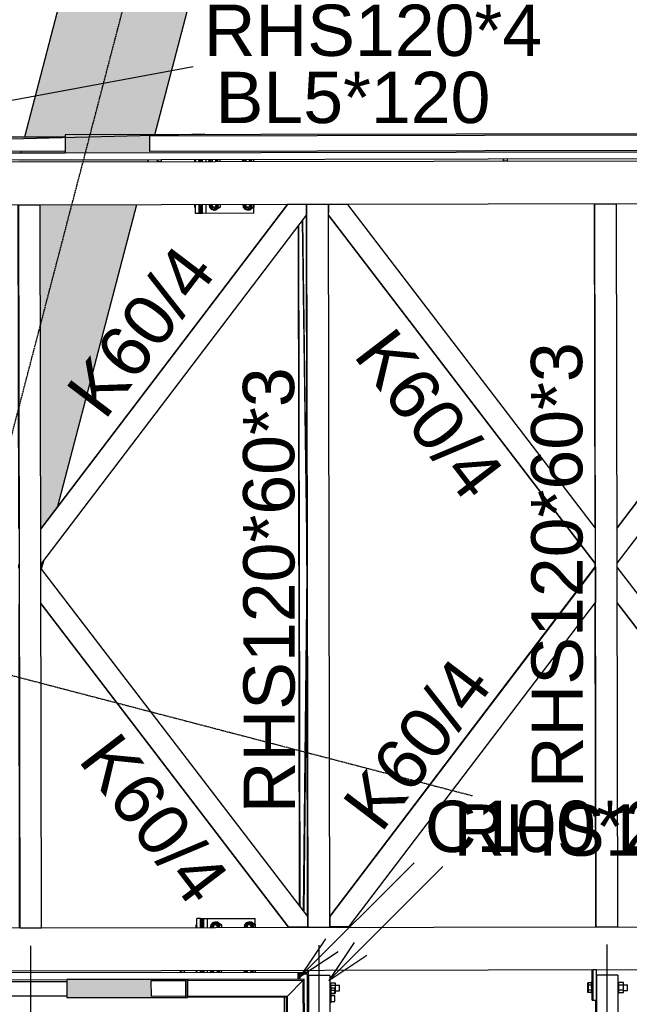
# Model space of a CAD drawing. Header units: millimetres. Extents: x -32861 to 254386, y 0 to 15445.
# Tile 42 of 67: x 149871 to 151575, y 6029 to 8780. Entities that reach past the tile are written whole.
import ezdxf

# ---------------------------------------------------------------- set-up
doc = ezdxf.new("R2010")
doc.units = ezdxf.units.MM
doc.linetypes.add('DXK_LINE_DOT3', pattern=[5.9187, 2.979, -0.9799, 0.9799, -0.9799])
doc.styles.add('Arial', font='ARIAL.TTF', dxfattribs={"height": 0.2})
doc.styles.add('Arial Narrow', font='ARIALN.TTF', dxfattribs={"height": 0.2})

# ---------------------------------------------------------------- blocks, each defined once
blk = doc.blocks.new('Part-105382 - 21672')
at = {"color": 7}
for p, q in [((150320.8, 6118.9), (150320.8, 6123.9)), ((150322.3, 6123.9), (150332.3, 6123.9)), ((150322.3, 6118.9), (150322.3, 6123.9)), ((150332.3, 6118.9), (150332.3, 6123.9))]:
    blk.add_line(p, q, dxfattribs=at)
blk = doc.blocks.new('Bolt-67664 - 21672')
at = {"color": 7}
for p, q in [((151458.8, 6082.9), (151458.9, 6089.8)), ((151458.8, 6069), (151458.8, 6082.9)), ((151469.7, 6089.8), (151458.9, 6089.8)), ((151458.9, 6089.8), (151459.1, 6082.9)), ((151459.1, 6082.9), (151459.5, 6082.9)), ((151459.1, 6082.9), (151459.1, 6069)), ((151459.5, 6082.9), (151459.7, 6089.8)), ((151459.6, 6069), (151459.5, 6082.9)), ((151459.7, 6089.8), (151459.8, 6082.9)), ((151469.8, 6082.9), (151459.8, 6082.9)), ((151459.8, 6082.9), (151459.9, 6069)), ((151468.9, 6089.8), (151468.9, 6091)), ((151468.9, 6091), (151469, 6089.8)), ((151472.7, 6091), (151468.9, 6091)), ((151469.6, 6089.8), (151469.7, 6091)), ((151469.7, 6091), (151469.8, 6089)), ((151469.8, 6082.9), (151469.7, 6089.8)), ((151469.8, 6089), (151469.9, 6083.5)), ((151469.9, 6069.1), (151469.8, 6082.9)), ((151469.9, 6083.5), (151469.9, 6076)), ((151471.8, 6092.7), (151471.9, 6094.8)), ((151471.8, 6091), (151471.8, 6092.7)), ((151471.9, 6094.8), (151471.9, 6095.5)), ((151471.9, 6095.5), (151471.9, 6094.8)), ((151471.9, 6094.8), (151472, 6092.7)), ((151472, 6092.7), (151472, 6091)), ((151472.6, 6094.8), (151472.7, 6095.5)), ((151472.6, 6092.7), (151472.6, 6094.8)), ((151472.6, 6091), (151472.6, 6092.7)), ((151472.7, 6095.5), (151472.7, 6094.8)), ((151472.7, 6094.8), (151472.8, 6092.7)), ((151472.8, 6089), (151472.7, 6091)), ((151472.8, 6092.7), (151472.8, 6089.6)), ((151472.8, 6089.6), (151472.8, 6087.2)), ((151472.9, 6083.5), (151472.8, 6089)), ((151472.9, 6076), (151472.9, 6083.5)), ((151543, 6091.1), (151545.7, 6091.1)), ((151545.8, 6089.1), (151545.7, 6091.1)), ((151558.7, 6090), (151545.7, 6090)), ((151545.8, 6083.6), (151545.8, 6089.1)), ((151545.9, 6076.1), (151545.8, 6083.6)), ((151558.8, 6083.1), (151545.8, 6083.1)), ((151558.8, 6083.1), (151558.7, 6090)), ((151558.8, 6084.2), (151569.7, 6084.2)), ((151558.9, 6069.2), (151558.8, 6083.1)), ((151569.7, 6083.1), (151569.7, 6084.2)), ((151569.8, 6080.2), (151569.7, 6083.1)), ((151569.8, 6076.2), (151569.8, 6080.2)), ((151459, 6062.1), (151458.8, 6069)), ((151459.1, 6069), (151459, 6062.1)), ((151459.7, 6062.1), (151459, 6062.1)), ((151459.1, 6069), (151459.6, 6069)), ((151459.7, 6062.1), (151459.6, 6069)), ((151459.9, 6069), (151459.7, 6062.1)), ((151469.7, 6062.1), (151459.7, 6062.1)), ((151469.9, 6069.1), (151459.9, 6069)), ((151469, 6061), (151468.9, 6062.1)), ((151469, 6061), (151469, 6062.1)), ((151469, 6061), (151469.7, 6061)), ((151469.7, 6062.1), (151469.9, 6069.1)), ((151469.8, 6063), (151469.7, 6061)), ((151469.7, 6061), (151469.7, 6062.1)), ((151469.7, 6061), (151472.7, 6061)), ((151469.9, 6068.5), (151469.8, 6063)), ((151469.9, 6076), (151469.9, 6068.5)), ((151471.9, 6059.3), (151471.9, 6061)), ((151471.9, 6057.2), (151471.9, 6059.3)), ((151472, 6056.5), (151471.9, 6057.2)), ((151472.1, 6059.3), (151472, 6057.2)), ((151472, 6057.2), (151472, 6056.5)), ((151472.1, 6061), (151472.1, 6059.3)), ((151472.6, 6059.3), (151472.6, 6061)), ((151472.7, 6057.2), (151472.6, 6059.3)), ((151472.7, 6061), (151472.8, 6063)), ((151472.8, 6057.2), (151472.7, 6056.5)), ((151472.7, 6056.5), (151472.7, 6057.2)), ((151472.8, 6063), (151472.9, 6068.5)), ((151472.8, 6064.8), (151472.8, 6062.4)), ((151472.8, 6062.4), (151472.8, 6059.3)), ((151472.8, 6059.3), (151472.8, 6057.2)), ((151472.9, 6068.5), (151472.9, 6076)), ((151543.1, 6061.1), (151545.7, 6061.1)), ((151545.7, 6061.1), (151545.8, 6063.1)), ((151545.8, 6063.1), (151545.9, 6068.6)), ((151545.8, 6062.3), (151558.7, 6062.3)), ((151545.9, 6068.6), (151545.9, 6076.1)), ((151558.9, 6069.2), (151545.9, 6069.2)), ((151558.7, 6062.3), (151558.9, 6069.2)), ((151558.8, 6068.2), (151569.7, 6068.2)), ((151569.7, 6068.2), (151569.8, 6069.3)), ((151569.8, 6072.2), (151569.8, 6076.2)), ((151569.8, 6069.3), (151569.8, 6072.2))]:
    blk.add_line(p, q, dxfattribs=at)
blk = doc.blocks.new('Part-68394 - 21672')
at = {"color": 7}
for p, q in [((151223.2, 8385.5), (151223.1, 8390.5)), ((151224.7, 8385.5), (151224.7, 8390.5)), ((151234.7, 8385.6), (151234.7, 8390.6)), ((151224.7, 8385.5), (151234.7, 8385.6))]:
    blk.add_line(p, q, dxfattribs=at)
blk = doc.blocks.new('Part-23966 - 21672')
at = {"color": 7}
for p, q in [((150383.4, 6244), (150383.3, 6269)), ((150383.3, 6269), (150386.4, 6269)), ((150386.5, 6244), (150386.4, 6269)), ((150383.6, 6119), (150383.6, 6124)), ((150386.7, 6119), (150386.7, 6124))]:
    blk.add_line(p, q, dxfattribs=at)
blk = doc.blocks.new('Part-21814 - 21672')
at = {"color": 7}
for p, q in [((150650.1, 8263.5), (150650.1, 8264.5)), ((150651.1, 8263.5), (150651.1, 8264.5)), ((150653.7, 6304.2), (150650.2, 8204.8)), ((150654.8, 6302.8), (150651.2, 8206.1)), ((150653.8, 6244.5), (150653.8, 6245.5)), ((150654.9, 6244.5), (150654.9, 6245.5))]:
    blk.add_line(p, q, dxfattribs=at)
blk = doc.blocks.new('Part-24101 - 21672')
at = {"color": 7}
for p, q in [((150376.3, 8384), (150376.3, 8389)), ((150379.4, 8384), (150379.4, 8389)), ((150376.5, 8239), (150376.5, 8264)), ((150379.6, 8239), (150379.6, 8264)), ((150379.6, 8239), (150376.5, 8239))]:
    blk.add_line(p, q, dxfattribs=at)
blk = doc.blocks.new('Part-23961 - 21672')
at = {"color": 7}
for p, q in [((150379.4, 8384), (150379.4, 8389)), ((150382.5, 8384), (150382.5, 8389)), ((150379.6, 8239), (150379.6, 8264)), ((150382.7, 8239), (150382.7, 8264)), ((150382.7, 8239), (150379.6, 8239))]:
    blk.add_line(p, q, dxfattribs=at)
blk = doc.blocks.new('Part-23570 - 21672')
at = {"color": 7}
for p, q in [((150661.4, 8263.5), (150661.4, 8264.5)), ((150661.8, 8263.5), (150661.8, 8264.5)), ((150674.4, 7274.8), (150661.4, 8219.5)), ((150674.2, 7362.6), (150662.4, 8220.9)), ((150674.4, 7274.8), (150674.2, 7362.6))]:
    blk.add_line(p, q, dxfattribs=at)
blk = doc.blocks.new('Part-24051 - 21672')
at = {"color": 7}
for p, q in [((150380.3, 6244), (150380.2, 6269)), ((150380.2, 6269), (150383.3, 6269)), ((150383.4, 6244), (150383.3, 6269)), ((150380.5, 6119), (150380.5, 6124)), ((150383.6, 6119), (150383.6, 6124))]:
    blk.add_line(p, q, dxfattribs=at)
blk = doc.blocks.new('Part-22021 - 21672')
at = {"color": 7}
for p, q in [((150618.6, 8263.4), (149930.8, 7358.4)), ((150619.4, 8263.4), (149930.8, 7357.4)), ((150672.7, 8263.5), (150618.6, 8263.4)), ((150672.7, 8234.4), (150672.7, 8263.5)), ((149931, 7258.5), (150672.7, 8234.4))]:
    blk.add_line(p, q, dxfattribs=at)
blk = doc.blocks.new('Part-24091 - 21672')
at = {"color": 7}
for p, q in [((150362.6, 8383.9), (150362.6, 8388.9)), ((150372.6, 8384), (150372.5, 8389)), ((150362.9, 8238.9), (150362.9, 8263.9)), ((150372.8, 8239), (150372.8, 8264)), ((150372.8, 8239), (150362.9, 8238.9)), ((150373.4, 8239), (150372.8, 8239))]:
    blk.add_line(p, q, dxfattribs=at)
blk = doc.blocks.new('Part-21986 - 21672')
at = {"color": 7}
for p, q in [((149869.3, 7358.3), (149867.6, 8263)), ((149869.1, 8263), (149929.1, 8263.1)), ((149872.9, 6243), (149869.1, 8263)), ((149932.9, 6243.1), (149929.1, 8263.1)), ((149869.5, 7247.6), (149869.5, 7258.4)), ((149871.4, 6243), (149869.7, 7147.7)), ((149872.9, 6243), (149932.9, 6243.1))]:
    blk.add_line(p, q, dxfattribs=at)
blk = doc.blocks.new('Part-21989 - 21672')
at = {"color": 7}
for p, q in [((150672.5, 8263.5), (150672.5, 8264.5)), ((150674.1, 8264.5), (150734.1, 8264.6)), ((150677.8, 6244.5), (150674.1, 8264.5)), ((150737.8, 6244.6), (150734.1, 8264.6)), ((150676.2, 6274.8), (150672.6, 8234.2)), ((150676.3, 6244.5), (150676.3, 6245.5)), ((150677.8, 6244.5), (150737.8, 6244.6))]:
    blk.add_line(p, q, dxfattribs=at)
blk = doc.blocks.new('Part-105529 - 21672')
at = {"color": 7}
for p, q in [((149369.3, 6092.1), (150003.4, 6093.3)), ((149369.4, 6052.1), (150003.4, 6053.3))]:
    blk.add_line(p, q, dxfattribs=at)
blk = doc.blocks.new('Part-22024 - 21672')
at = {"color": 7}
for p, q in [((150676.4, 6274.6), (149931, 7247.8)), ((150623.2, 6245.4), (149931.2, 7148.9)), ((150622.4, 6245.4), (149931.2, 7147.9)), ((150676.4, 6245.5), (150676.4, 6274.6)), ((150676.4, 6245.5), (150622.4, 6245.4))]:
    blk.add_line(p, q, dxfattribs=at)
blk = doc.blocks.new('Part-24096 - 21672')
at = {"color": 7}
for p, q in [((150373.2, 8384), (150373.2, 8389)), ((150376.3, 8384), (150376.3, 8389)), ((150373.4, 8239), (150373.4, 8264)), ((150376.5, 8239), (150376.5, 8264)), ((150376.5, 8239), (150373.4, 8239))]:
    blk.add_line(p, q, dxfattribs=at)
blk = doc.blocks.new('Part-22472 - 21672')
at = {"color": 7}
for p, q in [((150737.8, 6274.9), (151479.7, 7251.2)), ((151480.5, 7251.2), (150738.4, 6274.7)), ((151479.7, 7251.2), (151480.5, 7251.2)), ((151480.5, 7251.2), (151480.7, 7152.2)), ((150791.7, 6245.7), (151480.7, 7152.2)), ((150737.8, 6274.7), (150738.4, 6274.7)), ((150738.4, 6274.7), (150738.4, 6245.6)), ((150737.8, 6268.1), (150738.3, 6268.1)), ((150737.8, 6245.6), (150738.4, 6245.6)), ((150738.4, 6245.6), (150738.3, 6268.1)), ((150791.7, 6245.7), (150738.4, 6245.6))]:
    blk.add_line(p, q, dxfattribs=at)
blk = doc.blocks.new('Part-67345 - 21672')
at = {"color": 7}
for p, q in [((149364.9, 8452.1), (149998.9, 8453.3)), ((149365, 8412.1), (149999, 8413.3))]:
    blk.add_line(p, q, dxfattribs=at)
blk = doc.blocks.new('Part-22475 - 21672')
at = {"color": 7}
for p, q in [((150734.1, 8263.6), (150734.6, 8263.6)), ((150734.7, 8263.6), (150734.6, 8263.6)), ((150734.6, 8263.6), (150734.7, 8241.1)), ((150788, 8263.7), (150734.7, 8263.6)), ((150734.7, 8234.5), (150734.7, 8263.6)), ((151480.3, 7359.8), (150788, 8263.7)), ((150734.7, 8241.1), (150734.1, 8241.1)), ((150734.7, 8234.5), (150734.1, 8234.5)), ((151479.7, 7260.9), (150734.1, 8234.4)), ((151480.5, 7260.9), (150734.7, 8234.5)), ((151480.5, 7260.9), (151480.3, 7359.8)), ((151479.7, 7260.9), (151480.5, 7260.9))]:
    blk.add_line(p, q, dxfattribs=at)
blk = doc.blocks.new('Part-22478 - 21672')
at = {"color": 7}
for p, q in [((152228.5, 8266.4), (151540.7, 7361.4)), ((152229.3, 8266.4), (151540.7, 7360.4)), ((152282.6, 8266.5), (152228.5, 8266.4)), ((152282.6, 8237.4), (152282.6, 8266.5)), ((151540.9, 7261.5), (152282.6, 8237.4))]:
    blk.add_line(p, q, dxfattribs=at)
blk = doc.blocks.new('Part-22481 - 21672')
at = {"color": 7}
for p, q in [((152286.3, 6277.6), (151540.9, 7250.8)), ((152233, 6248.4), (151541.1, 7151.9)), ((152232.3, 6248.4), (151541.1, 7150.9)), ((152286.3, 6248.5), (152286.3, 6277.6)), ((152286.3, 6248.5), (152232.3, 6248.4))]:
    blk.add_line(p, q, dxfattribs=at)
blk = doc.blocks.new('Part-67630 - 21672')
at = {"color": 7}
for p, q in [((149176.6, 8386.7), (149176.6, 8406.7)), ((149176.6, 8406.7), (149177.8, 8406.7)), ((149176.6, 8406.7), (149176.6, 8388.7)), ((153219.6, 8394.3), (149176.6, 8386.7)), ((149177.9, 8388.7), (149177.8, 8406.7)), ((149177.8, 8406.7), (149188.2, 8406.7)), ((149177.8, 8406.7), (149177.9, 8386.7)), ((149240, 8406.8), (149303.1, 8407)), ((149365, 8407.1), (149999, 8408.3)), ((153219.6, 8394.3), (153219.5, 8414.3)), ((149176.6, 8388.7), (149177.9, 8388.7))]:
    blk.add_line(p, q, dxfattribs=at)
blk = doc.blocks.new('Part-22585 - 21672')
at = {"color": 7}
for p, q in [((151479.2, 7361.3), (151477.5, 8266)), ((151479, 8266), (151539, 8266.1)), ((151482.8, 6246), (151479, 8266)), ((151542.8, 6246.1), (151539, 8266.1)), ((151479.4, 7250.7), (151479.3, 7261.4)), ((151481.2, 6246), (151479.6, 7150.7)), ((151482.8, 6246), (151542.8, 6246.1))]:
    blk.add_line(p, q, dxfattribs=at)
blk = doc.blocks.new('Part-105546 - 21672')
blk.add_hatch(color=6).paths.add_polyline_path([(150336, 6098.9), (150003.3, 6098.3), (150003.4, 6048.3), (150336.1, 6048.9), (150336.1, 6051.9), (150239.4, 6051.7), (150239.3, 6095.7), (150336.1, 6095.9)])
at = {"color": 7}
for p, q in [((150336, 6098.9), (150003.3, 6098.3)), ((150003.3, 6098.3), (150003.4, 6048.3)), ((150239.3, 6095.7), (150336.1, 6095.9)), ((150239.4, 6051.7), (150239.3, 6095.7)), ((150336.1, 6095.9), (150336, 6098.9)), ((150336.1, 6051.9), (150336, 6095.9)), ((150336.1, 6051.9), (150239.4, 6051.7)), ((150336.1, 6048.9), (150336.1, 6051.9)), ((150003.4, 6048.3), (150336.1, 6048.9))]:
    blk.add_line(p, q, dxfattribs=at)
blk = doc.blocks.new('Part-105369 - 21672')
for points in [[(150667.4, 5839.5), (150666.9, 6099.5), (150663.9, 6096.5), (150664.4, 5839.5)], [(150620.4, 5839.4), (150620, 6052.4), (150617, 6049.4), (150617.4, 5839.4)]]:
    blk.add_hatch(color=6).paths.add_polyline_path(points)
at = {"color": 7}
for p, q in [((150619.9, 6052.4), (150663.8, 6096.5)), ((150663.8, 6096.5), (150664.3, 5839.5)), ((150666.9, 6099.5), (150663.9, 6096.5)), ((150664.4, 5839.5), (150663.9, 6096.5)), ((150667.4, 5839.5), (150666.9, 6099.5)), ((150617, 6049.4), (150620, 6052.4)), ((150620.4, 5839.4), (150620, 6052.4)), ((150616.9, 6049.4), (150617.3, 5839.4)), ((150617.4, 5839.4), (150617, 6049.4)), ((150617.3, 5839.4), (150617.4, 5839.4)), ((150620.4, 5839.4), (150617.4, 5839.4)), ((150664.4, 5839.5), (150667.4, 5839.5))]:
    blk.add_line(p, q, dxfattribs=at)
blk = doc.blocks.new('Part-24563 - 21672')
for points in [[(149886.1, 8453), (149901.9, 8453.1), (149996.7, 8453.3), (149998.9, 8453.3), (149998.9, 8458.3), (150249.3, 8458.7), (151414.6, 12921.6), (151075.9, 13010.1)], [(149874.3, 8408), (150193.8, 8408.6), (149999, 8408.3), (149999, 8413.3), (149881.7, 8413), (149880.3, 8413), (149879.7, 8413), (149875.7, 8413)], [(149867.8, 8383), (150229.7, 8383.7), (150231, 8388.7), (149869.1, 8388)], [(149930.8, 7358.4), (149978.4, 7421), (150198.4, 8263.6), (149929.1, 8263.1)], [(149932.6, 7245.7), (149938.5, 7268.4), (149931, 7258.5), (149931, 7247.8)]]:
    blk.add_hatch(color=4).paths.add_polyline_path(points)
at = {"color": 4}
for p, q in [((149886.1, 8453), (151075.9, 13010.1)), ((150249.3, 8458.7), (151414.6, 12921.6)), ((149874.3, 8408), (149875.7, 8413)), ((150229.7, 8383.7), (150231, 8388.7)), ((149978.4, 7421), (150198.4, 8263.6)), ((149932.6, 7245.7), (149938.5, 7268.4))]:
    blk.add_line(p, q, dxfattribs=at)
blk = doc.blocks.new('GridLine-25926 - 21672')
at = {"color": 6, "linetype": 'DXK_LINE_DOT3'}
blk.add_line((147964.3, 400), (151471.2, 13831.2), dxfattribs=at)
blk = doc.blocks.new('Part-23241 - 21672')
at = {"color": 7}
for p, q in [((148761.5, 6240.9), (161433.2, 6264.6)), ((148761.7, 6120.9), (161401.8, 6144.5))]:
    blk.add_line(p, q, dxfattribs=at)
blk = doc.blocks.new('Part-67638 - 21672')
at = {"color": 7}
for p, q in [((151543, 6111.1), (151483, 6111)), ((151483, 6111), (151485.7, 4686)), ((151543, 6111.1), (151545.7, 4686.1)), ((151484, 4767.5), (151481.6, 6041)), ((151545.7, 4686.1), (151485.7, 4686))]:
    blk.add_line(p, q, dxfattribs=at)
blk = doc.blocks.new('Part-23539 - 21672')
at = {"color": 7}
for p, q in [((150665, 6289.5), (150674.5, 7234.2)), ((150674.6, 7146.4), (150674.5, 7234.2)), ((150666, 6288.1), (150674.6, 7146.4)), ((150665.1, 6244.5), (150665.1, 6245.5)), ((150665.6, 6244.5), (150665.6, 6245.5))]:
    blk.add_line(p, q, dxfattribs=at)
blk = doc.blocks.new('Part-24088 - 21672')
at = {"color": 7}
for p, q in [((150386.4, 6269), (150529.7, 6269.2)), ((150386.5, 6244), (150386.4, 6269)), ((150396.4, 6244), (150396.3, 6269)), ((150529.7, 6244.2), (150529.7, 6269.2)), ((150386.7, 6119), (150386.7, 6124)), ((150396.6, 6119), (150396.6, 6124)), ((150530, 6119.2), (150530, 6124.2))]:
    blk.add_line(p, q, dxfattribs=at)
blk = doc.blocks.new('Part-105335 - 21672')
at = {"color": 7}
for p, q in [((150653.5, 6114.5), (150653.5, 6114.5)), ((150653.5, 6114.5), (150654.7, 6114.5)), ((150653.5, 6099.5), (150653.5, 6114.5)), ((150653.5, 6099.5), (150653.5, 6114.5)), ((150654.7, 6114.5), (150654.7, 6114.5)), ((150654.7, 6114.5), (150674.7, 6114.5)), ((150654.7, 6099.5), (150654.7, 6114.5)), ((150654.8, 6099.5), (150654.7, 6114.5)), ((150674.7, 6114.5), (150677.5, 4624.5)), ((150677.5, 4624.5), (150669.6, 4624.5))]:
    blk.add_line(p, q, dxfattribs=at)
blk = doc.blocks.new('Part-24041 - 21672')
at = {"color": 7}
for p, q in [((150376.5, 6269), (150366.6, 6268.9)), ((150366.6, 6243.9), (150366.6, 6268.9)), ((150377.1, 6269), (150376.5, 6269)), ((150376.5, 6244), (150376.5, 6269)), ((150366.9, 6118.9), (150366.8, 6123.9)), ((150376.8, 6119), (150376.8, 6124))]:
    blk.add_line(p, q, dxfattribs=at)
blk = doc.blocks.new('Part-24046 - 21672')
at = {"color": 7}
for p, q in [((150377.2, 6244), (150377.1, 6269)), ((150377.1, 6269), (150380.2, 6269)), ((150380.3, 6244), (150380.2, 6269)), ((150377.4, 6119), (150377.4, 6124)), ((150380.5, 6119), (150380.5, 6124))]:
    blk.add_line(p, q, dxfattribs=at)
blk = doc.blocks.new('Bolt-24052 - 21672')
at = {"color": 7}
for p, q in [((150365.1, 6251.7), (150366.6, 6252.9)), ((150365.1, 6243.9), (150365.1, 6251.7)), ((150365.1, 6251.7), (150366.6, 6251.7)), ((150366.5, 6247.9), (150365.7, 6243.9)), ((150366.6, 6248), (150366.5, 6247.9)), ((150405.8, 6251.5), (150404.2, 6244)), ((150410.1, 6257), (150405.8, 6251.5)), ((150406.7, 6244), (150408.3, 6251.5)), ((150407.9, 6251.8), (150418.5, 6259.6)), ((150407.9, 6244), (150407.9, 6251.8)), ((150407.9, 6251.8), (150414.1, 6251.8)), ((150408.3, 6251.5), (150412.6, 6257)), ((150408.5, 6244), (150408.9, 6247)), ((150408.9, 6247), (150410, 6249.6)), ((150410, 6249.6), (150411.6, 6251.7)), ((150416, 6259), (150410.1, 6257)), ((150411.6, 6251.7), (150413.7, 6253.1)), ((150412.2, 6244), (150413, 6248)), ((150412.6, 6257), (150418.5, 6259)), ((150413, 6248), (150415.3, 6251)), ((150413.7, 6253.1), (150416, 6253.5)), ((150414.1, 6251.8), (150424.7, 6259.6)), ((150414.1, 6244), (150414.1, 6251.8)), ((150415.3, 6251), (150418.5, 6252)), ((150421.9, 6257), (150416, 6259)), ((150416, 6259), (150418.5, 6259)), ((150416, 6253.5), (150418.3, 6253.1)), ((150416, 6252), (150418.5, 6252)), ((150418.3, 6253.1), (150420.4, 6251.7)), ((150418.5, 6259.6), (150429.1, 6251.8)), ((150418.5, 6259.6), (150424.7, 6259.6)), ((150418.5, 6259), (150424.3, 6257)), ((150418.5, 6252), (150421.6, 6251)), ((150420.4, 6251.7), (150422, 6249.6)), ((150421.6, 6251), (150423.9, 6248)), ((150426.2, 6251.5), (150421.9, 6257)), ((150422, 6249.6), (150423.1, 6247)), ((150423.1, 6247), (150423.5, 6244)), ((150423.9, 6248), (150424.8, 6244)), ((150424.3, 6257), (150428.7, 6251.6)), ((150424.7, 6259.6), (150435.3, 6251.9)), ((150427.8, 6244.1), (150426.2, 6251.5)), ((150428.7, 6251.6), (150430.2, 6244.1)), ((150429.1, 6251.8), (150435.3, 6251.9)), ((150429.1, 6251.8), (150429.1, 6244.1)), ((150435.3, 6251.9), (150435.3, 6244.1)), ((150499.9, 6251.7), (150498.4, 6244.2)), ((150504.2, 6257.2), (150499.9, 6251.7)), ((150500.8, 6244.2), (150502.4, 6251.7)), ((150502, 6252), (150512.6, 6259.8)), ((150502, 6244.2), (150502, 6252)), ((150502, 6252), (150508.2, 6252)), ((150502.4, 6251.7), (150506.7, 6257.2)), ((150502.7, 6244.2), (150503, 6247.1)), ((150503, 6247.1), (150504.1, 6249.8)), ((150504.1, 6249.8), (150505.7, 6251.9)), ((150510.1, 6259.2), (150504.2, 6257.2)), ((150505.7, 6251.9), (150507.8, 6253.2)), ((150506.3, 6244.2), (150507.2, 6248.2)), ((150506.7, 6257.2), (150512.6, 6259.2)), ((150507.2, 6248.2), (150509.5, 6251.1)), ((150507.8, 6253.2), (150510.1, 6253.7)), ((150508.2, 6252), (150518.8, 6259.8)), ((150508.2, 6244.2), (150508.2, 6252)), ((150509.5, 6251.1), (150512.6, 6252.2)), ((150516, 6257.2), (150510.1, 6259.2)), ((150510.1, 6259.2), (150512.6, 6259.2)), ((150510.1, 6253.7), (150512.4, 6253.2)), ((150510.1, 6252.2), (150512.6, 6252.2)), ((150512.4, 6253.2), (150514.5, 6251.9)), ((150512.6, 6259.8), (150523.2, 6252)), ((150512.6, 6259.8), (150518.8, 6259.8)), ((150512.6, 6259.2), (150518.5, 6257.2)), ((150512.6, 6252.2), (150515.7, 6251.1)), ((150514.5, 6251.9), (150516.2, 6249.8)), ((150515.7, 6251.1), (150518, 6248.2)), ((150520.3, 6251.7), (150516, 6257.2)), ((150516.2, 6249.8), (150517.2, 6247.2)), ((150517.2, 6247.2), (150517.6, 6244.2)), ((150518, 6248.2), (150518.9, 6244.2)), ((150518.5, 6257.2), (150522.8, 6251.7)), ((150518.8, 6259.8), (150529.4, 6252)), ((150521.9, 6244.2), (150520.3, 6251.7)), ((150522.8, 6251.7), (150524.4, 6244.2)), ((150523.2, 6252), (150523.2, 6244.2)), ((150523.2, 6252), (150529.4, 6252)), ((150529.4, 6252), (150529.4, 6244.2)), ((150365.3, 6118.9), (150365.3, 6123.9)), ((150365.9, 6123.9), (150366.8, 6119.9)), ((150366.8, 6119.9), (150366.9, 6119.8)), ((150405.5, 6119), (150404.5, 6124)), ((150408, 6119), (150406.9, 6124)), ((150408.1, 6119), (150408.1, 6124)), ((150409.1, 6121.1), (150408.8, 6124)), ((150410, 6119), (150409.1, 6121.1)), ((150413.3, 6120), (150412.4, 6124)), ((150414.1, 6119), (150413.3, 6120)), ((150414.3, 6119), (150414.3, 6124)), ((150423.3, 6121.1), (150422.5, 6119)), ((150423.7, 6124), (150423.3, 6121.1)), ((150424.1, 6120), (150423.4, 6119)), ((150425, 6124), (150424.1, 6120)), ((150426.9, 6119), (150428, 6124.1)), ((150429.3, 6119.1), (150429.3, 6124.1)), ((150429.4, 6119.1), (150430.5, 6124.1)), ((150435.5, 6119.1), (150435.5, 6124.1)), ((150499.7, 6119.2), (150498.6, 6124.2)), ((150502.1, 6119.2), (150501.1, 6124.2)), ((150502.3, 6119.2), (150502.2, 6124.2)), ((150503.3, 6121.3), (150502.9, 6124.2)), ((150504.1, 6119.2), (150503.3, 6121.3)), ((150507.4, 6120.2), (150506.6, 6124.2)), ((150508.2, 6119.2), (150507.4, 6120.2)), ((150508.5, 6119.2), (150508.5, 6124.2)), ((150517.5, 6121.3), (150516.6, 6119.2)), ((150517.8, 6124.2), (150517.5, 6121.3)), ((150518.3, 6120.2), (150517.5, 6119.2)), ((150519.1, 6124.2), (150518.3, 6120.2)), ((150521.1, 6119.2), (150522.1, 6124.2)), ((150523.4, 6119.2), (150523.4, 6124.2)), ((150523.6, 6119.2), (150524.6, 6124.2)), ((150529.6, 6119.2), (150529.6, 6124.2))]:
    blk.add_line(p, q, dxfattribs=at)
blk = doc.blocks.new('Part-24060 - 21672')
at = {"color": 7}
for p, q in [((150382.5, 8384), (150382.5, 8389)), ((150392.4, 8384), (150392.4, 8389)), ((150525.8, 8384.2), (150525.7, 8389.2)), ((150382.7, 8239), (150382.7, 8264)), ((150392.7, 8239), (150392.6, 8264)), ((150526, 8239.2), (150526, 8264.2)), ((150526, 8239.2), (150382.7, 8239))]:
    blk.add_line(p, q, dxfattribs=at)
blk = doc.blocks.new('Part-68327 - 21672')
at = {"color": 7}
for p, q in [((148757.5, 8380.9), (161994.6, 8405.6)), ((148757.8, 8260.9), (161963.1, 8285.6))]:
    blk.add_line(p, q, dxfattribs=at)
blk = doc.blocks.new('Bolt-24102 - 21672')
at = {"color": 7}
for p, q in [((150361.1, 8383.9), (150361.1, 8388.9)), ((150362.5, 8387.9), (150361.7, 8383.9)), ((150362.6, 8388), (150362.5, 8387.9)), ((150400.2, 8384), (150401.3, 8389)), ((150402.7, 8384), (150403.8, 8389)), ((150403.9, 8384), (150403.9, 8389)), ((150404.6, 8384), (150404.9, 8386.9)), ((150404.9, 8386.9), (150405.7, 8389)), ((150408.2, 8384), (150409, 8388)), ((150409, 8388), (150409.8, 8389)), ((150410.1, 8384), (150410.1, 8389)), ((150418.3, 8389), (150419.1, 8387)), ((150419.1, 8389), (150419.9, 8388)), ((150419.1, 8387), (150419.5, 8384)), ((150419.9, 8388), (150420.8, 8384)), ((150423.8, 8384), (150422.7, 8389)), ((150425.1, 8384), (150425.1, 8389)), ((150426.3, 8384.1), (150425.2, 8389)), ((150431.3, 8384.1), (150431.3, 8389.1)), ((150494.4, 8384.2), (150495.4, 8389.2)), ((150496.9, 8384.2), (150497.9, 8389.2)), ((150498, 8384.2), (150498, 8389.2)), ((150498.7, 8384.2), (150499.1, 8387.1)), ((150499.1, 8387.1), (150499.9, 8389.2)), ((150502.3, 8384.2), (150503.2, 8388.2)), ((150503.2, 8388.2), (150504, 8389.2)), ((150504.2, 8384.2), (150504.2, 8389.2)), ((150512.4, 8389.2), (150513.2, 8387.1)), ((150513.2, 8387.1), (150513.6, 8384.2)), ((150513.3, 8389.2), (150514.1, 8388.2)), ((150514.1, 8388.2), (150514.9, 8384.2)), ((150517.9, 8384.2), (150516.9, 8389.2)), ((150519.2, 8384.2), (150519.2, 8389.2)), ((150520.4, 8384.2), (150519.3, 8389.2)), ((150525.4, 8384.2), (150525.4, 8389.2)), ((150361.3, 8256.1), (150361.3, 8263.9)), ((150362.9, 8255), (150361.3, 8256.1)), ((150361.3, 8256.1), (150362.9, 8256.1)), ((150361.9, 8263.9), (150362.8, 8259.9)), ((150362.8, 8259.9), (150362.9, 8259.8)), ((150400.5, 8264), (150402.1, 8256.5)), ((150402.1, 8256.5), (150406.4, 8251)), ((150404.5, 8256.5), (150402.9, 8264)), ((150404.1, 8264), (150404.1, 8256.2)), ((150404.1, 8256.2), (150414.7, 8248.4)), ((150404.1, 8256.2), (150410.3, 8256.2)), ((150408.9, 8251), (150404.5, 8256.5)), ((150405.2, 8261.1), (150404.8, 8264)), ((150406.2, 8258.4), (150405.2, 8261.1)), ((150407.9, 8256.3), (150406.2, 8258.4)), ((150409.9, 8255), (150407.9, 8256.3)), ((150409.3, 8260), (150408.4, 8264)), ((150411.6, 8257.1), (150409.3, 8260)), ((150412.3, 8254.5), (150409.9, 8255)), ((150410.3, 8256.2), (150410.3, 8264)), ((150420.9, 8248.5), (150410.3, 8256.2)), ((150414.7, 8256), (150411.6, 8257.1)), ((150412.2, 8256), (150414.7, 8256)), ((150414.6, 8255), (150412.3, 8254.5)), ((150416.6, 8256.3), (150414.6, 8255)), ((150417.9, 8257.1), (150414.7, 8256)), ((150425.3, 8256.3), (150414.7, 8248.4)), ((150418.3, 8258.5), (150416.6, 8256.3)), ((150420.2, 8260), (150417.9, 8257.1)), ((150418.1, 8251), (150422.4, 8256.5)), ((150419.3, 8261.1), (150418.3, 8258.5)), ((150419.7, 8264), (150419.3, 8261.1)), ((150421, 8264), (150420.2, 8260)), ((150424.9, 8256.5), (150420.6, 8251)), ((150431.5, 8256.3), (150420.9, 8248.5)), ((150422.4, 8256.5), (150424, 8264)), ((150426.5, 8264.1), (150424.9, 8256.5)), ((150425.3, 8264), (150425.3, 8256.3)), ((150425.3, 8256.3), (150431.5, 8256.3)), ((150431.5, 8264.1), (150431.5, 8256.3)), ((150494.6, 8264.2), (150496.2, 8256.7)), ((150496.2, 8256.7), (150500.5, 8251.2)), ((150498.7, 8256.7), (150497.1, 8264.2)), ((150498.3, 8264.2), (150498.3, 8256.4)), ((150498.3, 8256.4), (150508.9, 8248.6)), ((150498.3, 8256.4), (150504.5, 8256.4)), ((150503, 8251.2), (150498.7, 8256.7)), ((150499.3, 8261.3), (150498.9, 8264.2)), ((150500.3, 8258.6), (150499.3, 8261.3)), ((150502, 8256.5), (150500.3, 8258.6)), ((150504.1, 8255.2), (150502, 8256.5)), ((150503.4, 8260.2), (150502.6, 8264.2)), ((150505.7, 8257.3), (150503.4, 8260.2)), ((150506.4, 8254.7), (150504.1, 8255.2)), ((150504.5, 8256.4), (150504.5, 8264.2)), ((150515.1, 8248.6), (150504.5, 8256.4)), ((150508.9, 8256.2), (150505.7, 8257.3)), ((150506.4, 8256.2), (150508.9, 8256.2)), ((150508.7, 8255.2), (150506.4, 8254.7)), ((150510.8, 8256.5), (150508.7, 8255.2)), ((150512, 8257.3), (150508.9, 8256.2)), ((150519.5, 8256.4), (150508.9, 8248.6)), ((150512.4, 8258.6), (150510.8, 8256.5)), ((150514.3, 8260.2), (150512, 8257.3)), ((150512.3, 8251.2), (150516.6, 8256.7)), ((150513.5, 8261.3), (150512.4, 8258.6)), ((150513.8, 8264.2), (150513.5, 8261.3)), ((150515.1, 8264.2), (150514.3, 8260.2)), ((150519.1, 8256.7), (150514.8, 8251.2)), ((150525.7, 8256.4), (150515.1, 8248.6)), ((150516.6, 8256.7), (150518.1, 8264.2)), ((150520.6, 8264.2), (150519.1, 8256.7)), ((150519.4, 8264.2), (150519.5, 8256.4)), ((150519.5, 8256.4), (150525.7, 8256.4)), ((150525.6, 8264.2), (150525.7, 8256.4)), ((150406.4, 8251), (150412.3, 8249)), ((150414.7, 8249), (150408.9, 8251)), ((150412.3, 8249), (150418.1, 8251)), ((150412.3, 8249), (150414.7, 8249)), ((150420.6, 8251), (150414.7, 8249)), ((150414.7, 8248.4), (150420.9, 8248.5)), ((150500.5, 8251.2), (150506.4, 8249.2)), ((150508.9, 8249.2), (150503, 8251.2)), ((150506.4, 8249.2), (150512.3, 8251.2)), ((150506.4, 8249.2), (150508.9, 8249.2)), ((150514.8, 8251.2), (150508.9, 8249.2)), ((150508.9, 8248.6), (150515.1, 8248.6))]:
    blk.add_line(p, q, dxfattribs=at)
blk = doc.blocks.new('Bolt-67671 - 21672')
at = {"color": 7}
for p, q in [((150741.5, 6080.2), (150738.1, 6080.2)), ((150741.6, 6068.7), (150741.5, 6080.2)), ((150741.6, 6068.7), (150738.2, 6068.7)), ((150738.2, 6056.2), (150741.6, 6056.2)), ((150741.4, 6055.4), (150738.2, 6055.4)), ((150741.2, 6055.4), (150741.3, 6046.5)), ((150741.2, 6053.6), (150752.1, 6053.6)), ((150741.6, 6056.2), (150741.4, 6055.4)), ((150741.6, 6075.8), (150752.4, 6075.8)), ((150741.6, 6056.2), (150741.6, 6068.7)), ((150741.6, 6059.8), (150752.5, 6059.8)), ((150752.1, 6052.8), (150752.1, 6053.6)), ((150752.2, 6050), (150752.1, 6052.8)), ((150752.5, 6075), (150752.4, 6075.8)), ((150752.5, 6072.2), (150752.5, 6075)), ((150752.6, 6068.3), (150752.5, 6072.2)), ((150752.5, 6061.1), (150752.6, 6064.3)), ((150752.5, 6059.8), (150752.5, 6061.1)), ((150752.6, 6064.3), (150752.6, 6068.3)), ((150738.2, 6046.5), (150741.3, 6046.5)), ((150738.2, 6034.1), (150741.2, 6034.1)), ((150741, 6033.2), (150738.2, 6033.2)), ((150741.2, 6034.1), (150741, 6033.2)), ((150741.3, 6046.5), (150741.2, 6034.1)), ((150741.2, 6037.6), (150752.1, 6037.6)), ((150752.1, 6037.6), (150752.2, 6039)), ((150752.2, 6046.1), (150752.2, 6050)), ((150752.2, 6042.1), (150752.2, 6046.1)), ((150752.2, 6039), (150752.2, 6042.1))]:
    blk.add_line(p, q, dxfattribs=at)
blk = doc.blocks.new('Part-105337 - 21672')
blk.add_hatch(color=6).paths.add_polyline_path([(150341, 6098.9), (150336, 6098.9), (150336.1, 6048.9), (150341.1, 6048.9)])
at = {"color": 7}
for p, q in [((150341, 6098.9), (150336, 6098.9)), ((150336, 6098.9), (150336.1, 6048.9)), ((150341.1, 6048.9), (150341, 6098.9)), ((150336.1, 6048.9), (150341.1, 6048.9))]:
    blk.add_line(p, q, dxfattribs=at)
blk = doc.blocks.new('GridLine-25928 - 21672')
at = {"color": 6, "linetype": 'DXK_LINE_DOT3'}
blk.add_line((141125.6, 9226.1), (151136.6, 6612.2), dxfattribs=at)
blk = doc.blocks.new('Part-68384 - 21672')
at = {"color": 7}
for p, q in [((150256.5, 8383.7), (150256.5, 8388.7)), ((150258.1, 8383.7), (150258.1, 8388.7)), ((150258.1, 8383.7), (150268.1, 8383.8)), ((150268.1, 8383.8), (150268.1, 8388.8))]:
    blk.add_line(p, q, dxfattribs=at)
blk = doc.blocks.new('Part-67554 - 21672')
blk.add_hatch(color=6).paths.add_polyline_path([(153232, 8464.3), (149998.9, 8458.3), (149999, 8408.3), (153232.1, 8414.3), (153232, 8417.3), (150235, 8411.7), (150234.9, 8455.7), (153232, 8461.3)])
at = {"color": 7}
for p, q in [((153232, 8464.3), (149998.9, 8458.3)), ((149998.9, 8458.3), (149999, 8408.3)), ((150234.9, 8455.7), (153232, 8461.3)), ((150235, 8411.7), (150234.9, 8455.7)), ((153231.6, 8417.3), (153231.5, 8461.3)), ((153232, 8461.3), (153232, 8464.3)), ((153232, 8417.3), (150235, 8411.7)), ((153232.1, 8414.3), (153232, 8417.3)), ((149999, 8408.3), (153232.1, 8414.3))]:
    blk.add_line(p, q, dxfattribs=at)
blk = doc.blocks.new('Part-67609 - 21672')
at = {"color": 7}
for p, q in [((150738.1, 6109.6), (150678.1, 6109.5)), ((150678.1, 6109.5), (150680.9, 4624.5)), ((150738.1, 6109.6), (150740.7, 4684.6)), ((150677.2, 5784.5), (150676.7, 6039.5)), ((150679, 4799.5), (150677.2, 5774.5)), ((150679.3, 4624.5), (150679, 4789.5)), ((150740.7, 4684.6), (150680.9, 4624.5)), ((150679.3, 4624.5), (150680.9, 4624.5))]:
    blk.add_line(p, q, dxfattribs=at)
blk = doc.blocks.new('Part-67663 - 21672')
at = {"color": 7}
for p, q in [((151471.6, 6041), (151471.5, 6126)), ((151483, 6126), (151473, 6126)), ((151473, 6126), (151473.1, 6041)), ((151483.1, 6041), (151483, 6126)), ((151471.6, 6041), (151483.1, 6041))]:
    blk.add_line(p, q, dxfattribs=at)
blk = doc.blocks.new('Part-67666 - 21672')
at = {"color": 7}
for p, q in [((150666.5, 6119.5), (150666.5, 6124.5)), ((150666.5, 6114.5), (150666.5, 6117.5)), ((150668.1, 6124.5), (150678.1, 6124.5)), ((150668.1, 6119.5), (150668.1, 6124.5)), ((150668.1, 6114.5), (150668.1, 6117.5)), ((150678.2, 6039.5), (150678.1, 6124.5)), ((150674.9, 6039.5), (150678.2, 6039.5))]:
    blk.add_line(p, q, dxfattribs=at)
blk = doc.blocks.new('Bolt-67667 - 21672')
at = {"color": 7}
for p, q in [((150738.1, 6089.6), (150740.7, 6089.6)), ((150740.8, 6087.6), (150740.7, 6089.6)), ((150753.7, 6088.5), (150740.8, 6088.5)), ((150740.9, 6082.1), (150740.8, 6087.6)), ((150741, 6074.6), (150740.9, 6082.1)), ((150753.9, 6081.6), (150740.9, 6081.6)), ((150753.9, 6081.6), (150753.7, 6088.5)), ((150753.9, 6082.7), (150764.7, 6082.7)), ((150753.9, 6067.7), (150753.9, 6081.6)), ((150764.8, 6081.6), (150764.7, 6082.7)), ((150764.8, 6078.7), (150764.8, 6081.6)), ((150738.2, 6059.6), (150740.8, 6059.6)), ((150740.8, 6059.6), (150740.9, 6061.6)), ((150740.8, 6060.8), (150753.8, 6060.8)), ((150740.9, 6067.1), (150741, 6074.6)), ((150753.9, 6067.7), (150740.9, 6067.7)), ((150740.9, 6061.6), (150740.9, 6067.1)), ((150753.8, 6060.8), (150753.9, 6067.7)), ((150753.9, 6066.7), (150764.8, 6066.7)), ((150764.9, 6074.7), (150764.8, 6078.7)), ((150764.8, 6067.8), (150764.9, 6070.7)), ((150764.8, 6066.7), (150764.8, 6067.8)), ((150764.9, 6070.7), (150764.9, 6074.7))]:
    blk.add_line(p, q, dxfattribs=at)
blk = doc.blocks.new('Part-105368 - 21672')
for points in [[(150666.9, 6099.5), (150341, 6098.9), (150341.1, 6095.9), (150663.9, 6096.5)], [(150620, 6052.4), (150341.1, 6051.9), (150341.1, 6048.9), (150617, 6049.4)]]:
    blk.add_hatch(color=6).paths.add_polyline_path(points)
at = {"color": 7}
for p, q in [((150666.9, 6099.5), (150341, 6098.9)), ((150341, 6098.9), (150341.1, 6095.9)), ((150341.1, 6095.9), (150663.9, 6096.5)), ((150619.9, 6052.4), (150663.8, 6096.5)), ((150663.9, 6096.5), (150666.9, 6099.5)), ((150341.1, 6051.9), (150620, 6052.4)), ((150341.1, 6048.9), (150341.1, 6051.9)), ((150620, 6052.4), (150617, 6049.4)), ((150617, 6049.4), (150341.1, 6048.9))]:
    blk.add_line(p, q, dxfattribs=at)
blk = doc.blocks.new('Part-105345 - 21672')
at = {"color": 7}
blk.add_line((150611.8, 5839.4), (150611.4, 6049.4), dxfattribs=at)
blk.add_line((150611.8, 5839.4), (150611.4, 6049.4), dxfattribs=at)
blk = doc.blocks.new('Part-105548 - 21672')
at = {"color": 7}
for p, q in [((149181.1, 6116.7), (149181.1, 6096.7)), ((149182.3, 6116.7), (149181.1, 6116.7)), ((149181.1, 6096.7), (149181.1, 6114.7)), ((149181.1, 6114.7), (149182.3, 6114.7)), ((149182.3, 6116.7), (150674.7, 6119.5)), ((149182.4, 6096.7), (149182.3, 6116.7)), ((149182.3, 6114.7), (149182.4, 6096.7)), ((150649.8, 6099.5), (150649.6, 6117.5)), ((150649.6, 6117.5), (150674.7, 6117.5)), ((150674.7, 6117.5), (150674.7, 6119.5)), ((149181.1, 6096.7), (149181.1, 6096.7)), ((149181.1, 6096.7), (149182.4, 6096.7)), ((149192.5, 6096.7), (149182.4, 6096.7)), ((149244.3, 6096.8), (149307.4, 6097)), ((149369.3, 6097.1), (150003.3, 6098.3))]:
    blk.add_line(p, q, dxfattribs=at)
blk = doc.blocks.new('StraightDimension-25687 - 21672')
at = {"color": 174}
for p, q in [((149097.2, 6191.6), (149097.2, 5041.1)), ((149902.1, 6193.1), (149902.1, 5041.1)), ((149127.2, 5191.1), (149067.2, 5131.1)), ((149872.1, 5131.1), (149932.1, 5191.1)), ((149097.2, 5161.1), (149902.1, 5161.1))]:
    blk.add_line(p, q, dxfattribs=at)
at = {"color": 30, "style": 'Arial Narrow'}
blk.add_text('805', height=143.16, dxfattribs=at).set_placement((149362.9, 5206.1))
blk = doc.blocks.new('StraightDimension-25688 - 21672')
at = {"color": 174}
for p, q in [((149902.1, 6193.1), (149902.1, 5041.1)), ((150707.1, 6194.6), (150707.1, 5041.1)), ((149932.1, 5191.1), (149872.1, 5131.1)), ((150677.1, 5131.1), (150737.1, 5191.1)), ((149902.1, 5161.1), (150707.1, 5161.1))]:
    blk.add_line(p, q, dxfattribs=at)
at = {"color": 30, "style": 'Arial Narrow'}
blk.add_text('805', height=143.16, dxfattribs=at).set_placement((150167.8, 5206.1))
blk = doc.blocks.new('StraightDimension-25689 - 21672')
at = {"color": 174}
for p, q in [((150707.1, 6194.6), (150707.1, 5041.1)), ((151512, 6196.1), (151512, 5041.1)), ((150737.1, 5191.1), (150677.1, 5131.1)), ((151482, 5131.1), (151542, 5191.1)), ((150707.1, 5161.1), (151512, 5161.1))]:
    blk.add_line(p, q, dxfattribs=at)
at = {"color": 30, "style": 'Arial Narrow'}
blk.add_text('805', height=143.16, dxfattribs=at).set_placement((150972.8, 5206.1))
blk = doc.blocks.new('StraightDimension-25690 - 21672')
at = {"color": 174}
for p, q in [((151512, 6196.1), (151512, 5041.1)), ((152316.9, 6197.6), (152316.9, 5041.1)), ((151542, 5191.1), (151482, 5131.1)), ((152286.9, 5131.1), (152346.9, 5191.1)), ((151512, 5161.1), (152316.9, 5161.1))]:
    blk.add_line(p, q, dxfattribs=at)
at = {"color": 30, "style": 'Arial Narrow'}
blk.add_text('805', height=143.16, dxfattribs=at).set_placement((151777.7, 5206.1))
blk = doc.blocks.new('Mark-21987 - 21672')
at = {"color": 30, "style": 'Arial'}
blk.add_text('RHS120*60*3', height=143.262, rotation=90.1091, dxfattribs=at).set_placement((150640.7, 6563.1))
blk = doc.blocks.new('Mark-22019 - 21672')
at = {"color": 30, "style": 'Arial'}
blk.add_text('K60/4', height=143.26, rotation=52.7637, dxfattribs=at).set_placement((150108.5, 7658.1))
blk = doc.blocks.new('Mark-22022 - 21672')
at = {"color": 30, "style": 'Arial'}
blk.add_text('K60/4', height=143.26, rotation=307.4483, dxfattribs=at).set_placement((150032, 6712))
blk = doc.blocks.new('Mark-22470 - 21672')
at = {"color": 30, "style": 'Arial'}
blk.add_text('K60/4', height=143.26, rotation=52.7637, dxfattribs=at).set_placement((150880.9, 6504.9))
blk = doc.blocks.new('Mark-22473 - 21672')
at = {"color": 30, "style": 'Arial'}
blk.add_text('K60/4', height=143.26, rotation=307.4483, dxfattribs=at).set_placement((150801, 7842.7))
blk = doc.blocks.new('Mark-69153 - 21672')
at = {"color": 136}
for p, q in [((150735.6, 6096.2), (151053.8, 6414.4)), ((150806.3, 6202.3), (150735.6, 6096.2)), ((150735.6, 6096.2), (150841.6, 6166.9))]:
    blk.add_line(p, q, dxfattribs=at)
at = {"color": 30, "style": 'Arial'}
blk.add_text('RHS120*60*3', height=143.262, dxfattribs=at).set_placement((151083.8, 6444.4))
blk = doc.blocks.new('Mark-22583 - 21672')
at = {"color": 30, "style": 'Arial'}
blk.add_text('RHS120*60*3', height=143.262, rotation=90.1091, dxfattribs=at).set_placement((151445.5, 6633.2))
blk = doc.blocks.new('Mark-105651 - 21672')
at = {"color": 136}
for p, q in [((150655.3, 6106.7), (150973.5, 6424.9)), ((150726, 6212.8), (150655.3, 6106.7)), ((150655.3, 6106.7), (150761.4, 6177.4))]:
    blk.add_line(p, q, dxfattribs=at)
at = {"color": 30, "style": 'Arial'}
blk.add_text('C100*20*2', height=143.26, dxfattribs=at).set_placement((151003.5, 6454.9))
blk = doc.blocks.new('Mark-69258 - 21672')
at = {"color": 136}
for p, q in [((148900.9, 8380.7), (150355.9, 8648.9)), ((149019.3, 8428), (148900.9, 8380.7)), ((148900.9, 8380.7), (149028.4, 8378.8))]:
    blk.add_line(p, q, dxfattribs=at)
at = {"color": 30, "style": 'Arial'}
blk.add_text('RHS120*4', height=143.26, dxfattribs=at).set_placement((150385.9, 8678.9))
blk = doc.blocks.new('Mark-69264 - 21672')
at = {"color": 136}
for p, q in [((148721.9, 8418.1), (150389, 8461.3)), ((148846.3, 8446.3), (148721.9, 8418.1)), ((148721.9, 8418.1), (148847.6, 8396.3))]:
    blk.add_line(p, q, dxfattribs=at)
at = {"color": 30, "style": 'Arial'}
blk.add_text('BL5*120', height=143.26, dxfattribs=at).set_placement((150419, 8491.3))

msp = doc.modelspace()

# ---------------------------------------------------------------- block references
for name in ['GridLine-25926 - 21672', 'Part-24563 - 21672', 'GridLine-25928 - 21672', 'Mark-69258 - 21672', 'Mark-69264 - 21672', 'Part-67345 - 21672', 'Part-67554 - 21672', 'Part-68327 - 21672', 'Part-67630 - 21672', 'Part-68394 - 21672', 'Part-68384 - 21672', 'Bolt-24102 - 21672', 'Part-24091 - 21672', 'Part-24096 - 21672', 'Part-24101 - 21672', 'Part-23961 - 21672', 'Part-24060 - 21672', 'Part-21986 - 21672', 'Part-22021 - 21672', 'Part-21814 - 21672', 'Part-23570 - 21672', 'Part-21989 - 21672', 'Part-22475 - 21672', 'Part-22585 - 21672', 'Part-22478 - 21672', 'Mark-22019 - 21672', 'Mark-22473 - 21672', 'Mark-22583 - 21672', 'Mark-21987 - 21672', 'Part-22024 - 21672', 'Part-23539 - 21672', 'Part-22472 - 21672', 'Part-22481 - 21672', 'Mark-22470 - 21672', 'Mark-22022 - 21672', 'Mark-105651 - 21672', 'Mark-69153 - 21672', 'Part-23241 - 21672', 'Bolt-24052 - 21672', 'Part-24041 - 21672', 'Part-24046 - 21672', 'Part-24051 - 21672', 'Part-23966 - 21672', 'Part-24088 - 21672', 'StraightDimension-25687 - 21672', 'StraightDimension-25688 - 21672', 'StraightDimension-25689 - 21672', 'StraightDimension-25690 - 21672', 'Part-105548 - 21672', 'Part-105382 - 21672', 'Part-105335 - 21672', 'Part-67666 - 21672', 'Part-67609 - 21672', 'Part-67663 - 21672', 'Part-67638 - 21672', 'Part-105529 - 21672', 'Part-105546 - 21672', 'Part-105337 - 21672', 'Part-105368 - 21672', 'Part-105369 - 21672', 'Bolt-67667 - 21672', 'Bolt-67671 - 21672', 'Bolt-67664 - 21672', 'Part-105345 - 21672']:
    msp.add_blockref(name, (0, 0))

doc.saveas('drawing.dxf')
